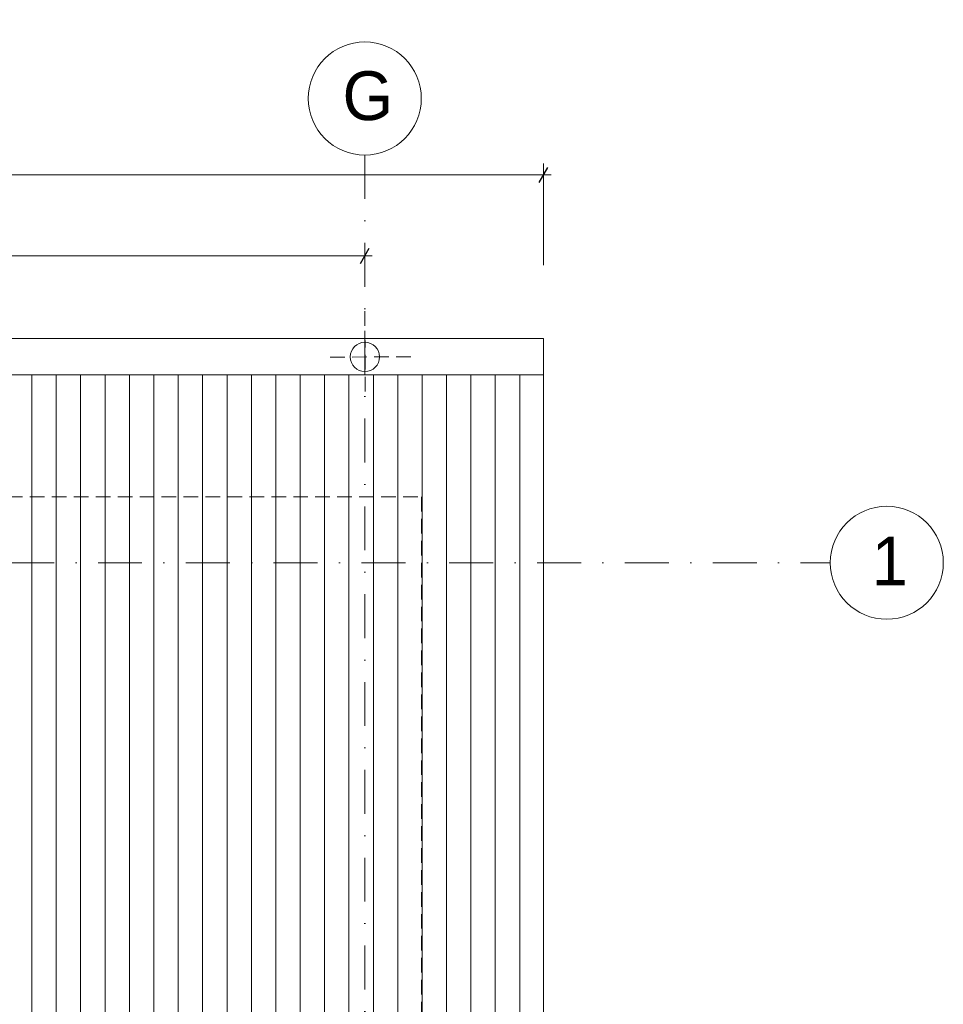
# Model space of a CAD drawing. Header units: millimetres. Extents: x 100377 to 139599, y -1988 to 13993.
# Tile 53 of 53: x 135812 to 139599, y 9957 to 13993. Entities that reach past the tile are written whole.
import ezdxf

# ---------------------------------------------------------------- set-up
doc = ezdxf.new("R2010")
doc.units = ezdxf.units.MM
doc.header["$MEASUREMENT"] = 0
doc.linetypes.add('Kropki i Kreski', pattern=[360, 180, -90, 0, -90])
doc.linetypes.add('Przerywana gęsta', pattern=[90, 60, -30])
for name, color, linetype, lineweight in [('Nowe_0_Nr_pióra__1', 7, 'Continuous', 13), ('Nowe_0_Nr_pióra__2', 251, 'Continuous', 13), ('Nowe_299-A Wymiary Opisy_Nr_pióra__1', 7, 'Continuous', 13), ('Nowe_299-A Wymiary Opisy_Nr_pióra__21', 7, 'Continuous', 25), ('Nowe_830-G Teksty Etykiety_Nr_pióra__1', 7, 'Continuous', 13)]:
    doc.layers.add(name, color=color, linetype=linetype, lineweight=lineweight)
doc.layers.add('Nowe_299-A Wymiary Opisy', color=7, linetype='Continuous')
doc.styles.add('STYL_AUTOMATYCZNY_1', font='txt')
doc.dimstyles.new('STYL_AUTOMATYCZNY__2', dxfattribs={"dimtxt": 200, "dimasz": 47.5, "dimexe": 0.18, "dimexo": 300, "dimgap": 0.09, "dimtad": 1, "dimtih": 1, "dimtoh": 1, "dimdec": 0, "dimlfac": 0.1, "dimzin": 0, "dimdsep": 46, "dimtxsty": 'STYL_AUTOMATYCZNY_1', "dimblk": 'ARROWHEAD_2', "dimblk1": 'ARROWHEAD_2', "dimblk2": 'ARROWHEAD_2', "dimcen": 0.09, "dimclrd": 7, "dimclre": 7, "dimclrt": 7, "dimadec": 1, "dimazin": 0, "dimtfac": 1, "dimtdec": 4, "dimtmove": 0, "dimatfit": 3, "dimfxl": 0, "dimtolj": 1, "dimtzin": 0, "dimarcsym": 0})

# ---------------------------------------------------------------- blocks, each defined once
blk = doc.blocks.new('*X4')
at = {"layer": 'Nowe_0_Nr_pióra__2', "color": 251, "linetype": 'Continuous', "lineweight": 13}
for p, q in [((135862.4, 12287), (135862.4, 12537)), ((135862.4, 12287), (135862.4, 12537)), ((135962.4, 12287), (135962.4, 12537)), ((135962.4, 12287), (135962.4, 12537)), ((136062.4, 12287), (136062.4, 12537)), ((136062.4, 12287), (136062.4, 12537)), ((136162.4, 12287), (136162.4, 12537)), ((136162.4, 12287), (136162.4, 12537)), ((136262.4, 12287), (136262.4, 12537)), ((136262.4, 12287), (136262.4, 12537)), ((136362.4, 12287), (136362.4, 12537)), ((136362.4, 12287), (136362.4, 12537)), ((136462.4, 12287), (136462.4, 12537)), ((136462.4, 12287), (136462.4, 12537)), ((136562.4, 12287), (136562.4, 12537)), ((136562.4, 12287), (136562.4, 12537)), ((136662.4, 12287), (136662.4, 12537)), ((136662.4, 12287), (136662.4, 12537)), ((136762.4, 12287), (136762.4, 12537)), ((136762.4, 12287), (136762.4, 12537)), ((136862.4, 12287), (136862.4, 12537)), ((136862.4, 12287), (136862.4, 12537)), ((136962.4, 12287), (136962.4, 12537)), ((136962.4, 12287), (136962.4, 12537)), ((137062.4, 12287), (137062.4, 12537)), ((137062.4, 12287), (137062.4, 12537)), ((137162.4, 12287), (137162.4, 12537)), ((137162.4, 12287), (137162.4, 12537)), ((137262.4, 12287), (137262.4, 12537)), ((137262.4, 12287), (137262.4, 12537)), ((137362.4, 12287), (137362.4, 12537)), ((137362.4, 12287), (137362.4, 12537)), ((137462.4, 12287), (137462.4, 12537)), ((137462.4, 12287), (137462.4, 12537)), ((137562.4, 12287), (137562.4, 12537)), ((137562.4, 12287), (137562.4, 12537)), ((137662.4, 12287), (137662.4, 12537)), ((137662.4, 12287), (137662.4, 12537)), ((137762.4, 12287), (137762.4, 12537)), ((137762.4, 12287), (137762.4, 12537)), ((137862.4, 12287), (137862.4, 12537)), ((137862.4, 12287), (137862.4, 12537)), ((135862.4, 12037), (135862.4, 12287)), ((135862.4, 12037), (135862.4, 12287)), ((135962.4, 12037), (135962.4, 12287)), ((135962.4, 12037), (135962.4, 12287)), ((136062.4, 12037), (136062.4, 12287)), ((136062.4, 12037), (136062.4, 12287)), ((136162.4, 12037), (136162.4, 12287)), ((136162.4, 12037), (136162.4, 12287)), ((136262.4, 12037), (136262.4, 12287)), ((136262.4, 12037), (136262.4, 12287)), ((136362.4, 12037), (136362.4, 12287)), ((136362.4, 12037), (136362.4, 12287)), ((136462.4, 12037), (136462.4, 12287)), ((136462.4, 12037), (136462.4, 12287)), ((136562.4, 12037), (136562.4, 12287)), ((136562.4, 12037), (136562.4, 12287)), ((136662.4, 12037), (136662.4, 12287)), ((136662.4, 12037), (136662.4, 12287)), ((136762.4, 12037), (136762.4, 12287)), ((136762.4, 12037), (136762.4, 12287)), ((136862.4, 12037), (136862.4, 12287)), ((136862.4, 12037), (136862.4, 12287)), ((136962.4, 12037), (136962.4, 12287)), ((136962.4, 12037), (136962.4, 12287)), ((137062.4, 12037), (137062.4, 12287)), ((137062.4, 12037), (137062.4, 12287)), ((137162.4, 12037), (137162.4, 12287)), ((137162.4, 12037), (137162.4, 12287)), ((137262.4, 12037), (137262.4, 12287)), ((137262.4, 12037), (137262.4, 12287)), ((137362.4, 12037), (137362.4, 12287)), ((137362.4, 12037), (137362.4, 12287)), ((137462.4, 12037), (137462.4, 12287)), ((137462.4, 12037), (137462.4, 12287)), ((137562.4, 12037), (137562.4, 12287)), ((137562.4, 12037), (137562.4, 12287)), ((137662.4, 12037), (137662.4, 12287)), ((137662.4, 12037), (137662.4, 12287)), ((137762.4, 12037), (137762.4, 12287)), ((137762.4, 12037), (137762.4, 12287)), ((137862.4, 12037), (137862.4, 12287)), ((137862.4, 12037), (137862.4, 12287)), ((135862.4, 11787), (135862.4, 12037)), ((135862.4, 11787), (135862.4, 12037)), ((135962.4, 11787), (135962.4, 12037)), ((135962.4, 11787), (135962.4, 12037)), ((136062.4, 11787), (136062.4, 12037)), ((136062.4, 11787), (136062.4, 12037)), ((136162.4, 11787), (136162.4, 12037)), ((136162.4, 11787), (136162.4, 12037)), ((136262.4, 11787), (136262.4, 12037)), ((136262.4, 11787), (136262.4, 12037)), ((136362.4, 11787), (136362.4, 12037)), ((136362.4, 11787), (136362.4, 12037)), ((136462.4, 11787), (136462.4, 12037)), ((136462.4, 11787), (136462.4, 12037)), ((136562.4, 11787), (136562.4, 12037)), ((136562.4, 11787), (136562.4, 12037)), ((136662.4, 11787), (136662.4, 12037)), ((136662.4, 11787), (136662.4, 12037)), ((136762.4, 11787), (136762.4, 12037)), ((136762.4, 11787), (136762.4, 12037)), ((136862.4, 11787), (136862.4, 12037)), ((136862.4, 11787), (136862.4, 12037)), ((136962.4, 11787), (136962.4, 12037)), ((136962.4, 11787), (136962.4, 12037)), ((137062.4, 11787), (137062.4, 12037)), ((137062.4, 11787), (137062.4, 12037)), ((137162.4, 11787), (137162.4, 12037)), ((137162.4, 11787), (137162.4, 12037)), ((137262.4, 11787), (137262.4, 12037)), ((137262.4, 11787), (137262.4, 12037)), ((137362.4, 11787), (137362.4, 12037)), ((137362.4, 11787), (137362.4, 12037)), ((137462.4, 11787), (137462.4, 12037)), ((137462.4, 11787), (137462.4, 12037)), ((137562.4, 11787), (137562.4, 12037)), ((137562.4, 11787), (137562.4, 12037)), ((137662.4, 11787), (137662.4, 12037)), ((137662.4, 11787), (137662.4, 12037)), ((137762.4, 11787), (137762.4, 12037)), ((137762.4, 11787), (137762.4, 12037)), ((137862.4, 11787), (137862.4, 12037)), ((137862.4, 11787), (137862.4, 12037)), ((135862.4, 11537), (135862.4, 11787)), ((135862.4, 11537), (135862.4, 11787)), ((135962.4, 11537), (135962.4, 11787)), ((135962.4, 11537), (135962.4, 11787)), ((136062.4, 11537), (136062.4, 11787)), ((136062.4, 11537), (136062.4, 11787)), ((136162.4, 11537), (136162.4, 11787)), ((136162.4, 11537), (136162.4, 11787)), ((136262.4, 11537), (136262.4, 11787)), ((136262.4, 11537), (136262.4, 11787)), ((136362.4, 11537), (136362.4, 11787)), ((136362.4, 11537), (136362.4, 11787)), ((136462.4, 11537), (136462.4, 11787)), ((136462.4, 11537), (136462.4, 11787)), ((136562.4, 11537), (136562.4, 11787)), ((136562.4, 11537), (136562.4, 11787)), ((136662.4, 11537), (136662.4, 11787)), ((136662.4, 11537), (136662.4, 11787)), ((136762.4, 11537), (136762.4, 11787)), ((136762.4, 11537), (136762.4, 11787)), ((136862.4, 11537), (136862.4, 11787)), ((136862.4, 11537), (136862.4, 11787)), ((136962.4, 11537), (136962.4, 11787)), ((136962.4, 11537), (136962.4, 11787)), ((137062.4, 11537), (137062.4, 11787)), ((137062.4, 11537), (137062.4, 11787)), ((137162.4, 11537), (137162.4, 11787)), ((137162.4, 11537), (137162.4, 11787)), ((137262.4, 11537), (137262.4, 11787)), ((137262.4, 11537), (137262.4, 11787)), ((137362.4, 11537), (137362.4, 11787)), ((137362.4, 11537), (137362.4, 11787)), ((137462.4, 11537), (137462.4, 11787)), ((137462.4, 11537), (137462.4, 11787)), ((137562.4, 11537), (137562.4, 11787)), ((137562.4, 11537), (137562.4, 11787)), ((137662.4, 11537), (137662.4, 11787)), ((137662.4, 11537), (137662.4, 11787)), ((137762.4, 11537), (137762.4, 11787)), ((137762.4, 11537), (137762.4, 11787)), ((137862.4, 11537), (137862.4, 11787)), ((137862.4, 11537), (137862.4, 11787)), ((135862.4, 11287), (135862.4, 11537)), ((135862.4, 11287), (135862.4, 11537)), ((135962.4, 11287), (135962.4, 11537)), ((135962.4, 11287), (135962.4, 11537)), ((136062.4, 11287), (136062.4, 11537)), ((136062.4, 11287), (136062.4, 11537)), ((136162.4, 11287), (136162.4, 11537)), ((136162.4, 11287), (136162.4, 11537)), ((136262.4, 11287), (136262.4, 11537)), ((136262.4, 11287), (136262.4, 11537)), ((136362.4, 11287), (136362.4, 11537)), ((136362.4, 11287), (136362.4, 11537)), ((136462.4, 11287), (136462.4, 11537)), ((136462.4, 11287), (136462.4, 11537)), ((136562.4, 11287), (136562.4, 11537)), ((136562.4, 11287), (136562.4, 11537)), ((136662.4, 11287), (136662.4, 11537)), ((136662.4, 11287), (136662.4, 11537)), ((136762.4, 11287), (136762.4, 11537)), ((136762.4, 11287), (136762.4, 11537)), ((136862.4, 11287), (136862.4, 11537)), ((136862.4, 11287), (136862.4, 11537)), ((136962.4, 11287), (136962.4, 11537)), ((136962.4, 11287), (136962.4, 11537)), ((137062.4, 11287), (137062.4, 11537)), ((137062.4, 11287), (137062.4, 11537)), ((137162.4, 11287), (137162.4, 11537)), ((137162.4, 11287), (137162.4, 11537)), ((137262.4, 11287), (137262.4, 11537)), ((137262.4, 11287), (137262.4, 11537)), ((137362.4, 11287), (137362.4, 11537)), ((137362.4, 11287), (137362.4, 11537)), ((137462.4, 11287), (137462.4, 11537)), ((137462.4, 11287), (137462.4, 11537)), ((137562.4, 11287), (137562.4, 11537)), ((137562.4, 11287), (137562.4, 11537)), ((137662.4, 11287), (137662.4, 11537)), ((137662.4, 11287), (137662.4, 11537)), ((137762.4, 11287), (137762.4, 11537)), ((137762.4, 11287), (137762.4, 11537)), ((137862.4, 11287), (137862.4, 11537)), ((137862.4, 11287), (137862.4, 11537)), ((135862.4, 11037), (135862.4, 11287)), ((135862.4, 11037), (135862.4, 11287)), ((135962.4, 11037), (135962.4, 11287)), ((135962.4, 11037), (135962.4, 11287)), ((136062.4, 11037), (136062.4, 11287)), ((136062.4, 11037), (136062.4, 11287)), ((136162.4, 11037), (136162.4, 11287)), ((136162.4, 11037), (136162.4, 11287)), ((136262.4, 11037), (136262.4, 11287)), ((136262.4, 11037), (136262.4, 11287)), ((136362.4, 11037), (136362.4, 11287)), ((136362.4, 11037), (136362.4, 11287)), ((136462.4, 11037), (136462.4, 11287)), ((136462.4, 11037), (136462.4, 11287)), ((136562.4, 11037), (136562.4, 11287)), ((136562.4, 11037), (136562.4, 11287)), ((136662.4, 11037), (136662.4, 11287)), ((136662.4, 11037), (136662.4, 11287)), ((136762.4, 11037), (136762.4, 11287)), ((136762.4, 11037), (136762.4, 11287)), ((136862.4, 11037), (136862.4, 11287)), ((136862.4, 11037), (136862.4, 11287)), ((136962.4, 11037), (136962.4, 11287)), ((136962.4, 11037), (136962.4, 11287)), ((137062.4, 11037), (137062.4, 11287)), ((137062.4, 11037), (137062.4, 11287)), ((137162.4, 11037), (137162.4, 11287)), ((137162.4, 11037), (137162.4, 11287)), ((137262.4, 11037), (137262.4, 11287)), ((137262.4, 11037), (137262.4, 11287)), ((137362.4, 11037), (137362.4, 11287)), ((137362.4, 11037), (137362.4, 11287)), ((137462.4, 11037), (137462.4, 11287)), ((137462.4, 11037), (137462.4, 11287)), ((137562.4, 11037), (137562.4, 11287)), ((137562.4, 11037), (137562.4, 11287)), ((137662.4, 11037), (137662.4, 11287)), ((137662.4, 11037), (137662.4, 11287)), ((137762.4, 11037), (137762.4, 11287)), ((137762.4, 11037), (137762.4, 11287)), ((137862.4, 11037), (137862.4, 11287)), ((137862.4, 11037), (137862.4, 11287)), ((135862.4, 10787), (135862.4, 11037)), ((135862.4, 10787), (135862.4, 11037)), ((135962.4, 10787), (135962.4, 11037)), ((135962.4, 10787), (135962.4, 11037)), ((136062.4, 10787), (136062.4, 11037)), ((136062.4, 10787), (136062.4, 11037)), ((136162.4, 10787), (136162.4, 11037)), ((136162.4, 10787), (136162.4, 11037)), ((136262.4, 10787), (136262.4, 11037)), ((136262.4, 10787), (136262.4, 11037)), ((136362.4, 10787), (136362.4, 11037)), ((136362.4, 10787), (136362.4, 11037)), ((136462.4, 10787), (136462.4, 11037)), ((136462.4, 10787), (136462.4, 11037)), ((136562.4, 10787), (136562.4, 11037)), ((136562.4, 10787), (136562.4, 11037)), ((136662.4, 10787), (136662.4, 11037)), ((136662.4, 10787), (136662.4, 11037)), ((136762.4, 10787), (136762.4, 11037)), ((136762.4, 10787), (136762.4, 11037)), ((136862.4, 10787), (136862.4, 11037)), ((136862.4, 10787), (136862.4, 11037)), ((136962.4, 10787), (136962.4, 11037)), ((136962.4, 10787), (136962.4, 11037)), ((137062.4, 10787), (137062.4, 11037)), ((137062.4, 10787), (137062.4, 11037)), ((137162.4, 10787), (137162.4, 11037)), ((137162.4, 10787), (137162.4, 11037)), ((137262.4, 10787), (137262.4, 11037)), ((137262.4, 10787), (137262.4, 11037)), ((137362.4, 10787), (137362.4, 11037)), ((137362.4, 10787), (137362.4, 11037)), ((137462.4, 10787), (137462.4, 11037)), ((137462.4, 10787), (137462.4, 11037)), ((137562.4, 10787), (137562.4, 11037)), ((137562.4, 10787), (137562.4, 11037)), ((137662.4, 10787), (137662.4, 11037)), ((137662.4, 10787), (137662.4, 11037)), ((137762.4, 10787), (137762.4, 11037)), ((137762.4, 10787), (137762.4, 11037)), ((137862.4, 10787), (137862.4, 11037)), ((137862.4, 10787), (137862.4, 11037)), ((135862.4, 10537), (135862.4, 10787)), ((135862.4, 10537), (135862.4, 10787)), ((135962.4, 10537), (135962.4, 10787)), ((135962.4, 10537), (135962.4, 10787)), ((136062.4, 10537), (136062.4, 10787)), ((136062.4, 10537), (136062.4, 10787)), ((136162.4, 10537), (136162.4, 10787)), ((136162.4, 10537), (136162.4, 10787)), ((136262.4, 10537), (136262.4, 10787)), ((136262.4, 10537), (136262.4, 10787)), ((136362.4, 10537), (136362.4, 10787)), ((136362.4, 10537), (136362.4, 10787)), ((136462.4, 10537), (136462.4, 10787)), ((136462.4, 10537), (136462.4, 10787)), ((136562.4, 10537), (136562.4, 10787)), ((136562.4, 10537), (136562.4, 10787)), ((136662.4, 10537), (136662.4, 10787)), ((136662.4, 10537), (136662.4, 10787)), ((136762.4, 10537), (136762.4, 10787)), ((136762.4, 10537), (136762.4, 10787)), ((136862.4, 10537), (136862.4, 10787)), ((136862.4, 10537), (136862.4, 10787)), ((136962.4, 10537), (136962.4, 10787)), ((136962.4, 10537), (136962.4, 10787)), ((137062.4, 10537), (137062.4, 10787)), ((137062.4, 10537), (137062.4, 10787)), ((137162.4, 10537), (137162.4, 10787)), ((137162.4, 10537), (137162.4, 10787)), ((137262.4, 10537), (137262.4, 10787)), ((137262.4, 10537), (137262.4, 10787)), ((137362.4, 10537), (137362.4, 10787)), ((137362.4, 10537), (137362.4, 10787)), ((137462.4, 10537), (137462.4, 10787)), ((137462.4, 10537), (137462.4, 10787)), ((137562.4, 10537), (137562.4, 10787)), ((137562.4, 10537), (137562.4, 10787)), ((137662.4, 10537), (137662.4, 10787)), ((137662.4, 10537), (137662.4, 10787)), ((137762.4, 10537), (137762.4, 10787)), ((137762.4, 10537), (137762.4, 10787)), ((137862.4, 10537), (137862.4, 10787)), ((137862.4, 10537), (137862.4, 10787)), ((135862.4, 10287), (135862.4, 10537)), ((135862.4, 10287), (135862.4, 10537)), ((135962.4, 10287), (135962.4, 10537)), ((135962.4, 10287), (135962.4, 10537)), ((136062.4, 10287), (136062.4, 10537)), ((136062.4, 10287), (136062.4, 10537)), ((136162.4, 10287), (136162.4, 10537)), ((136162.4, 10287), (136162.4, 10537)), ((136262.4, 10287), (136262.4, 10537)), ((136262.4, 10287), (136262.4, 10537)), ((136362.4, 10287), (136362.4, 10537)), ((136362.4, 10287), (136362.4, 10537)), ((136462.4, 10287), (136462.4, 10537)), ((136462.4, 10287), (136462.4, 10537)), ((136562.4, 10287), (136562.4, 10537)), ((136562.4, 10287), (136562.4, 10537)), ((136662.4, 10287), (136662.4, 10537)), ((136662.4, 10287), (136662.4, 10537)), ((136762.4, 10287), (136762.4, 10537)), ((136762.4, 10287), (136762.4, 10537)), ((136862.4, 10287), (136862.4, 10537)), ((136862.4, 10287), (136862.4, 10537)), ((136962.4, 10287), (136962.4, 10537)), ((136962.4, 10287), (136962.4, 10537)), ((137062.4, 10287), (137062.4, 10537)), ((137062.4, 10287), (137062.4, 10537)), ((137162.4, 10287), (137162.4, 10537)), ((137162.4, 10287), (137162.4, 10537)), ((137262.4, 10287), (137262.4, 10537)), ((137262.4, 10287), (137262.4, 10537)), ((137362.4, 10287), (137362.4, 10537)), ((137362.4, 10287), (137362.4, 10537)), ((137462.4, 10287), (137462.4, 10537)), ((137462.4, 10287), (137462.4, 10537)), ((137562.4, 10287), (137562.4, 10537)), ((137562.4, 10287), (137562.4, 10537)), ((137662.4, 10287), (137662.4, 10537)), ((137662.4, 10287), (137662.4, 10537)), ((137762.4, 10287), (137762.4, 10537)), ((137762.4, 10287), (137762.4, 10537)), ((137862.4, 10287), (137862.4, 10537)), ((137862.4, 10287), (137862.4, 10537)), ((135862.4, 10037), (135862.4, 10287)), ((135862.4, 10037), (135862.4, 10287)), ((135962.4, 10037), (135962.4, 10287)), ((135962.4, 10037), (135962.4, 10287)), ((136062.4, 10037), (136062.4, 10287)), ((136062.4, 10037), (136062.4, 10287)), ((136162.4, 10037), (136162.4, 10287)), ((136162.4, 10037), (136162.4, 10287)), ((136262.4, 10037), (136262.4, 10287)), ((136262.4, 10037), (136262.4, 10287)), ((136362.4, 10037), (136362.4, 10287)), ((136362.4, 10037), (136362.4, 10287)), ((136462.4, 10037), (136462.4, 10287)), ((136462.4, 10037), (136462.4, 10287)), ((136562.4, 10037), (136562.4, 10287)), ((136562.4, 10037), (136562.4, 10287)), ((136662.4, 10037), (136662.4, 10287)), ((136662.4, 10037), (136662.4, 10287)), ((136762.4, 10037), (136762.4, 10287)), ((136762.4, 10037), (136762.4, 10287)), ((136862.4, 10037), (136862.4, 10287)), ((136862.4, 10037), (136862.4, 10287)), ((136962.4, 10037), (136962.4, 10287)), ((136962.4, 10037), (136962.4, 10287)), ((137062.4, 10037), (137062.4, 10287)), ((137062.4, 10037), (137062.4, 10287)), ((137162.4, 10037), (137162.4, 10287)), ((137162.4, 10037), (137162.4, 10287)), ((137262.4, 10037), (137262.4, 10287)), ((137262.4, 10037), (137262.4, 10287)), ((137362.4, 10037), (137362.4, 10287)), ((137362.4, 10037), (137362.4, 10287)), ((137462.4, 10037), (137462.4, 10287)), ((137462.4, 10037), (137462.4, 10287)), ((137562.4, 10037), (137562.4, 10287)), ((137562.4, 10037), (137562.4, 10287)), ((137662.4, 10037), (137662.4, 10287)), ((137662.4, 10037), (137662.4, 10287)), ((137762.4, 10037), (137762.4, 10287)), ((137762.4, 10037), (137762.4, 10287)), ((137862.4, 10037), (137862.4, 10287)), ((137862.4, 10037), (137862.4, 10287)), ((135862.4, 9787), (135862.4, 10037)), ((135862.4, 9787), (135862.4, 10037)), ((135962.4, 9787), (135962.4, 10037)), ((135962.4, 9787), (135962.4, 10037)), ((136062.4, 9787), (136062.4, 10037)), ((136062.4, 9787), (136062.4, 10037)), ((136162.4, 9787), (136162.4, 10037)), ((136162.4, 9787), (136162.4, 10037)), ((136262.4, 9787), (136262.4, 10037)), ((136262.4, 9787), (136262.4, 10037)), ((136362.4, 9787), (136362.4, 10037)), ((136362.4, 9787), (136362.4, 10037)), ((136462.4, 9787), (136462.4, 10037)), ((136462.4, 9787), (136462.4, 10037)), ((136562.4, 9787), (136562.4, 10037)), ((136562.4, 9787), (136562.4, 10037)), ((136662.4, 9787), (136662.4, 10037)), ((136662.4, 9787), (136662.4, 10037)), ((136762.4, 9787), (136762.4, 10037)), ((136762.4, 9787), (136762.4, 10037)), ((136862.4, 9787), (136862.4, 10037)), ((136862.4, 9787), (136862.4, 10037)), ((136962.4, 9787), (136962.4, 10037)), ((136962.4, 9787), (136962.4, 10037)), ((137062.4, 9787), (137062.4, 10037)), ((137062.4, 9787), (137062.4, 10037)), ((137162.4, 9787), (137162.4, 10037)), ((137162.4, 9787), (137162.4, 10037)), ((137262.4, 9787), (137262.4, 10037)), ((137262.4, 9787), (137262.4, 10037)), ((137362.4, 9787), (137362.4, 10037)), ((137362.4, 9787), (137362.4, 10037)), ((137462.4, 9787), (137462.4, 10037)), ((137462.4, 9787), (137462.4, 10037)), ((137562.4, 9787), (137562.4, 10037)), ((137562.4, 9787), (137562.4, 10037)), ((137662.4, 9787), (137662.4, 10037)), ((137662.4, 9787), (137662.4, 10037)), ((137762.4, 9787), (137762.4, 10037)), ((137762.4, 9787), (137762.4, 10037)), ((137862.4, 9787), (137862.4, 10037)), ((137862.4, 9787), (137862.4, 10037))]:
    blk.add_line(p, q, dxfattribs=at)
blk = doc.blocks.new('Wypełnienie_2_1', base_point=(0, 0))
at = {"layer": 'Nowe_0_Nr_pióra__2', "color": 251, "linetype": 'Continuous', "lineweight": 13}
blk.add_blockref('*X4', (0, 0), dxfattribs=at)
blk = doc.blocks.new('*D17')
at = {"layer": 'Nowe_299-A Wymiary Opisy_Nr_pióra__1', "color": 7, "linetype": 'Continuous', "lineweight": 13}
for p, q in [((131472.4, 12978.4), (131472.4, 13072.1)), ((137227.4, 12978.4), (137227.4, 13072.1)), ((131472.4, 13025.3), (137227.4, 13025.3)), ((137227.4, 13025.3), (137258, 13025.3))]:
    blk.add_line(p, q, dxfattribs=at)
at = {"layer": 'Nowe_299-A Wymiary Opisy_Nr_pióra__21', "color": 7, "linetype": 'Continuous', "lineweight": 25}
for p, q in [((131490.4, 13056.5), (131454.4, 12994)), ((137209.4, 12994), (137245.4, 13056.5))]:
    blk.add_line(p, q, dxfattribs=at)
at = {"layer": 'Nowe_299-A Wymiary Opisy_Nr_pióra__1', "color": 7, "lineweight": 13, "insert": (134122.2, 13065.3), "char_height": 200, "attachment_point": 7, "style": 'STYL_AUTOMATYCZNY_1'}
blk.add_mtext('{\\A1;576}', dxfattribs=at)
blk = doc.blocks.new('ARROWHEAD_2')
at = {"color": 0, "linetype": 'Continuous', "lineweight": 0}
for p, q in [((0, 0), (-1, 0)), ((-0.378, -0.655), (0.378, 0.655))]:
    blk.add_line(p, q, dxfattribs=at)
blk = doc.blocks.new('*D18')
at = {"layer": 'Nowe_299-A Wymiary Opisy_Nr_pióra__1', "color": 7, "linetype": 'Continuous', "lineweight": 13}
for p, q in [((101964.4, 12987), (101964.4, 13403.8)), ((137960.4, 12987), (137960.4, 13403.8)), ((101933.8, 13356.9), (101964.4, 13356.9)), ((101964.4, 13356.9), (137960.4, 13356.9)), ((137960.4, 13356.9), (137991, 13356.9))]:
    blk.add_line(p, q, dxfattribs=at)
at = {"layer": 'Nowe_299-A Wymiary Opisy_Nr_pióra__21', "color": 7, "linetype": 'Continuous', "lineweight": 25}
for p, q in [((101982.4, 13388.1), (101946.4, 13325.6)), ((137942.4, 13325.6), (137978.4, 13388.1))]:
    blk.add_line(p, q, dxfattribs=at)
at = {"layer": 'Nowe_299-A Wymiary Opisy_Nr_pióra__1', "color": 7, "lineweight": 13, "insert": (119620.5, 13396.9), "char_height": 200, "attachment_point": 7, "style": 'STYL_AUTOMATYCZNY_1'}
blk.add_mtext('{\\A1;3\xa0600}', dxfattribs=at)

msp = doc.modelspace()

# ---------------------------------------------------------------- linework, layer by layer
at = {"layer": 'Nowe_0_Nr_pióra__1', "color": 7, "linetype": 'Kropki i Kreski', "lineweight": 13}
for points in [[(137227.4, 13438.6), (137227.4, -1524.9)], [(100843.7, 11767), (139135.9, 11767)]]:
    msp.add_lwpolyline(points, dxfattribs=at)
at = {"layer": 'Nowe_0_Nr_pióra__1', "color": 7, "linetype": 'Przerywana gęsta', "lineweight": 13}
for points in [[(137227.9, 12799), (137228.9, 12439.3)], [(137415.8, 12611.1), (137056.2, 12610.1)]]:
    msp.add_lwpolyline(points, dxfattribs=at)
at = {"layer": 'Nowe_0_Nr_pióra__1', "color": 7, "linetype": 'Continuous', "lineweight": 13}
for points in [[(101964.4, 12537), (101964.4, 12687), (137960.4, 12687), (137960.4, 12537)], [(137460.4, 6037), (137960.4, 6037), (137960.4, 12037), (137960.4, 12537), (102464.4, 12537), (101964.4, 12537), (101964.4, 6037), (102464.4, 6037)]]:
    msp.add_lwpolyline(points, dxfattribs=at)
at = {"layer": 'Nowe_0_Nr_pióra__1', "color": 7, "linetype": 'Przerywana gęsta', "lineweight": 13}
msp.add_lwpolyline([(137460.4, 37), (102464.4, 37), (102464.4, 12037), (137460.4, 12037)], close=True, dxfattribs=at)
at = {"layer": 'Nowe_0_Nr_pióra__1', "color": 7, "linetype": 'Continuous', "lineweight": 13}
for centre, radius in [((137227.4, 13670.3), 231.7), ((137227.9, 12611.1), 60), ((139367.6, 11767), 231.7)]:
    msp.add_circle(centre, radius, dxfattribs=at)

# ---------------------------------------------------------------- block references
at = {"layer": 'Nowe_0_Nr_pióra__2', "color": 251, "linetype": 'Continuous', "lineweight": 13}
msp.add_blockref('Wypełnienie_2_1', (0, 0), dxfattribs=at)

# ---------------------------------------------------------------- texts
at = {"layer": 'Nowe_830-G Teksty Etykiety_Nr_pióra__1', "color": 7, "linetype": 'Continuous', "lineweight": 13, "char_height": 200, "attachment_point": 1, "style": 'STYL_AUTOMATYCZNY_1'}
for s, insert in [('{\\A1;G}', (137136, 13781.7)), ('{\\A1;1}', (139305.3, 11874))]:
    msp.add_mtext(s, dxfattribs=dict(at, insert=insert))

# ---------------------------------------------------------------- dimensions: what is measured, and where the dimension line sits
at = {"layer": 'Nowe_299-A Wymiary Opisy', "color": 7, "linetype": 'Continuous', "lineweight": 13}
for base, p1, p2, picture, middle in [((137960.4, 13356.9), (101964.4, 12687), (137960.4, 12687), '*D18', (119964, 13496.9)), ((137227.4042543, 13025.2706433), (131472.4042543, 13111.265854), (137227.4042543, 13175.7622621), '*D17', (134350.9522508, 13165.2706439))]:
    dim = msp.add_linear_dim(base=base, p1=p1, p2=p2, dimstyle='STYL_AUTOMATYCZNY__2', dxfattribs=at)
    dim.commit()
    dim.dimension.update_dxf_attribs({"geometry": picture, "text_midpoint": middle, "dimtype": 160})

doc.saveas('drawing.dxf')
